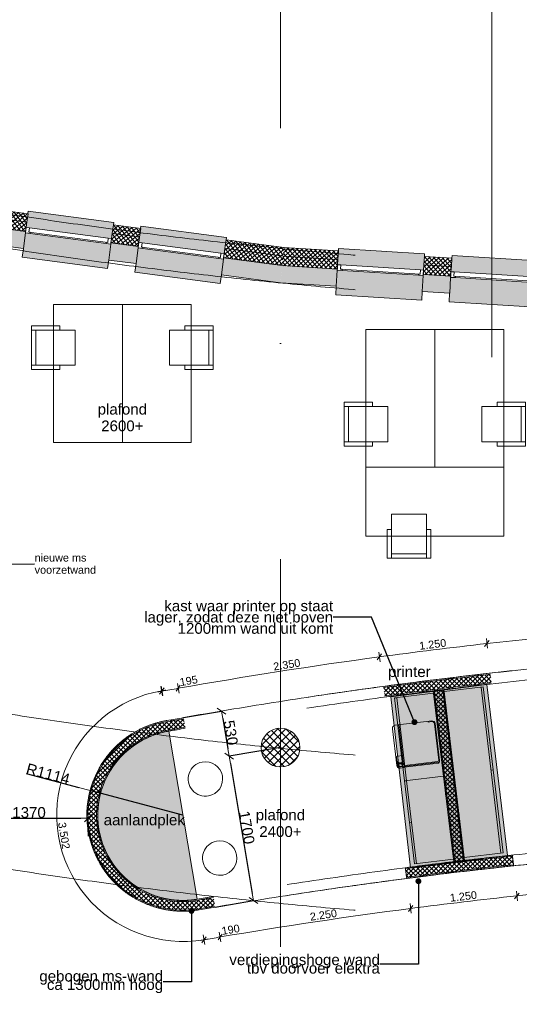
# Model space of a CAD drawing. Extents: x -329827 to 339781, y -55429 to 69134.
# Tile 14 of 139: x -247011 to -241210, y 16430 to 27855. Entities that reach past the tile are written whole.
import ezdxf

# ---------------------------------------------------------------- set-up
doc = ezdxf.new("R2010")
doc.units = 0
doc.header["$LTSCALE"] = 50
for name, pattern in [('_ .', [190, 90, -50, 0, -50]), ('B0302', [625.500011, 313.000011, -156.25, 0, -156.25]), ('B0701', [117.059997, 77.999997, -39.06]), ('B0702', [117.37, 78.119999, -39.250001])]:
    doc.linetypes.add(name, pattern=pattern)
doc.layers.get('0').update_dxf_attribs({"linetype": 'CONTINUOUS'})
doc.layers.get('Defpoints').update_dxf_attribs({"linetype": 'CONTINUOUS'})
for name, color, linetype in [('00 Bestaand', 7, 'CONTINUOUS'), ('00 Bestaand Afdek-arcering', 7, 'CONTINUOUS'), ('00 Bestaand Doorsnede-arcering', 7, 'CONTINUOUS'), ('00 Bestaand Laagscheidingslijnen', 7, 'CONTINUOUS'), ('00 Bestaand Ramen', 7, 'CONTINUOUS'), ('00 tekst plafond', 7, 'CONTINUOUS'), ('22 Binnenwanden', 7, 'CONTINUOUS'), ('22 Binnenwanden Afdek-arcering', 7, 'CONTINUOUS'), ('22 Binnenwanden Doorsnede-arcering', 7, 'CONTINUOUS'), ('22 Binnenwanden Laagscheidingslijnen', 7, 'CONTINUOUS'), ('82 Interieur', 7, 'CONTINUOUS'), ('82 Interieur Afdek-arcering', 7, 'CONTINUOUS'), ('A Lijn doorsnede', 7, 'CONTINUOUS'), ('A Stramien', 7, 'CONTINUOUS'), ('Tekst_dim 1_ 50', 7, 'CONTINUOUS'), ('WM5448--', 1, 'CONTINUOUS')]:
    doc.layers.add(name, color=color, linetype=linetype)
doc.styles.add('GENERATED_STYLE_1', font='ARIAL.TTF')
doc.styles.get("Standard").update_dxf_attribs({"font": 'ARIAL.TTF'})
doc.dimstyles.new('GENERATED_STYLE__5', dxfattribs={"dimtxt": 125, "dimasz": 85.5, "dimexe": 0.18, "dimexo": 0, "dimgap": 0.09, "dimtad": 1, "dimtih": 1, "dimtoh": 1, "dimdec": 0, "dimzin": 0, "dimdsep": 46, "dimtxsty": 'GENERATED_STYLE_1', "dimblk": 'ARROWHEAD_6', "dimblk1": 'ARROWHEAD_6', "dimblk2": 'ARROWHEAD_6', "dimcen": 0.09, "dimclrd": 1, "dimclre": 1, "dimclrt": 2, "dimadec": 1, "dimazin": 0, "dimtfac": 1, "dimtdec": 4, "dimtmove": 0, "dimatfit": 3, "dimfxl": 0, "dimtolj": 1, "dimtzin": 0, "dimarcsym": 0})
doc.dimstyles.new('GENERATED_STYLE__6', dxfattribs={"dimtxt": 125, "dimasz": 85.5, "dimexe": 0.18, "dimexo": 0, "dimgap": 0.09, "dimtad": 1, "dimdec": 0, "dimzin": 0, "dimdsep": 46, "dimtxsty": 'GENERATED_STYLE_1', "dimblk": 'ARROWHEAD_6', "dimblk1": 'ARROWHEAD_6', "dimblk2": 'ARROWHEAD_6', "dimcen": 0.09, "dimclrd": 1, "dimclre": 1, "dimclrt": 2, "dimadec": 1, "dimazin": 0, "dimtfac": 1, "dimtdec": 4, "dimtmove": 0, "dimatfit": 3, "dimfxl": 0, "dimtolj": 1, "dimtzin": 0, "dimarcsym": 0})
doc.dimstyles.new('GENERATED_STYLE__7', dxfattribs={"dimtxt": 125, "dimasz": 137.681159, "dimexe": 0.18, "dimexo": 40, "dimgap": 0.09, "dimtad": 1, "dimdec": 0, "dimzin": 0, "dimdsep": 46, "dimtxsty": 'GENERATED_STYLE_1', "dimblk": 'ARROWHEAD_5', "dimblk1": 'ARROWHEAD_5', "dimblk2": 'ARROWHEAD_5', "dimcen": 0.09, "dimclrd": 1, "dimclre": 1, "dimclrt": 2, "dimadec": 1, "dimazin": 0, "dimtfac": 1, "dimtdec": 4, "dimtmove": 0, "dimatfit": 3, "dimfxl": 0, "dimtolj": 1, "dimtzin": 0, "dimarcsym": 0})
doc.dimstyles.new('GENERATED_STYLE__8', dxfattribs={"dimtxt": 0.18, "dimasz": 136.8, "dimexe": 0.18, "dimexo": 0.0625, "dimgap": 0.09, "dimtad": 0, "dimtih": 1, "dimtoh": 1, "dimdec": 4, "dimzin": 0, "dimdsep": 46, "dimtxsty": 'Standard', "dimcen": 0.09, "dimadec": 0, "dimazin": 0, "dimtfac": 1, "dimtdec": 4, "dimtmove": 0, "dimatfit": 3, "dimldrblk": 'ARROWHEAD_11', "dimfxl": 0, "dimtolj": 1, "dimtzin": 0, "dimarcsym": 0})
pattern_1 = [(37.45223, (0, 0), (-22.80374, 29.769773), []), (127.45223, (0, 0), (29.769773, 22.80374), [])]
pattern_2 = [(41.45082, (0, 0), (-24.824135, 28.10716), []), (131.45082, (0, 0), (28.10716, 24.824135), [])]
pattern_3 = [(0, (0, 0), (0, 37.5), [0, -37.5])]
pattern_4 = [(45, (0, 0), (-26.516504, 26.516504), []), (135, (0, 0), (26.516504, 26.516504), [])]

# ---------------------------------------------------------------- blocks, each defined once
blk = doc.blocks.new('Slab_5_2', base_point=(16184, 19599))
at = {"layer": '82 Interieur Afdek-arcering', "linetype": 'Continuous', "lineweight": 0}
blk.add_hatch(color=255, dxfattribs=at).paths.add_polyline_path([(16184, 19599), (16514, 17648, -1.000113)], flags=0)
at = {"layer": '82 Interieur', "color": 1, "linetype": 'Continuous', "lineweight": 0, "flags": 128}
blk.add_lwpolyline([(16184, 19599), (16514, 17648, -1.000113)], format="xyb", close=True, dxfattribs=at)
blk = doc.blocks.new('R1a metaal 15_11')
at = {"layer": '00 Bestaand Ramen', "color": 1, "linetype": 'Continuous', "lineweight": 0}
for p, q in [((-500, 160), (-500, 190)), ((-500, 190), (500, 190)), ((500, 190), (500, 160)), ((-500, 0), (-462, 0)), ((-500, -65), (-500, 0)), ((-462, 0), (-462, -50)), ((-462, 0), (462, 0)), ((462, -50), (462, 0)), ((462, 0), (500, 0)), ((500, 0), (500, -65)), ((-445, -65), (-500, -65)), ((-462, -50), (-445, -50)), ((-462, -50), (462, -50)), ((-462, -50), (462, -50)), ((-445, -50), (-445, -65)), ((445, -65), (-445, -65)), ((445, -65), (445, -50)), ((445, -50), (462, -50)), ((500, -65), (445, -65)), ((-500, -250), (-500, -350)), ((500, -350), (500, -250)), ((-500, -350), (500, -350))]:
    blk.add_line(p, q, dxfattribs=at)
at = {"layer": '00 Bestaand Ramen', "color": 2, "linetype": 'Continuous', "lineweight": 0}
for p, q in [((-500, 0), (-500, -50)), ((500, 0), (500, -50)), ((-500, -50), (-500, -65)), ((500, -50), (500, -65))]:
    blk.add_line(p, q, dxfattribs=at)
blk = doc.blocks.new('Wall_16_2', base_point=(17481, 24802))
at = {"layer": '00 Bestaand Afdek-arcering', "linetype": 'Continuous', "lineweight": 0}
for points in [[(15520, 25314), (15541, 25473), (15545, 25502), (14554, 25634), (14550, 25604), (14529, 25445)], [(14520, 25381), (14496, 25198), (14483, 25098), (15474, 24967), (15487, 25066), (15511, 25250)], [(16828, 25141), (16849, 25299), (16853, 25329), (15862, 25460), (15858, 25431), (15837, 25272)], [(15828, 25208), (15804, 25024), (15791, 24925), (16782, 24794), (16795, 24893), (16819, 25076)]]:
    blk.add_hatch(color=255, dxfattribs=at).paths.add_polyline_path(points, flags=0)
at = {"layer": '00 Bestaand Doorsnede-arcering', "linetype": 'Continuous', "lineweight": 0}
h = blk.add_hatch(dxfattribs=at)
h.set_pattern_fill('13_45GR_ISOLATIE_0002', color=255, style=0, pattern_type=2)
h.set_pattern_definition(pattern_1)
h.paths.add_polyline_path([(13928, 25585), (14536, 25505), (14550, 25604), (13945, 25684)], flags=0)
h = blk.add_hatch(dxfattribs=at)
h.set_pattern_fill('13_45GR_ISOLATIE_0002', color=255, style=0, pattern_type=2)
h.set_pattern_definition(pattern_1)
h.paths.add_polyline_path([(13911, 25477), (14522, 25396), (14529, 25445), (14536, 25505), (13928, 25585)], flags=0)
for points in [[(13878, 25279), (14496, 25198), (14520, 25381), (14522, 25396), (13911, 25477)], [(15511, 25250), (15487, 25066), (15804, 25024), (15828, 25208), (15830, 25223), (15513, 25265)], [(16795, 24893), (17481, 24802), (17500, 25001), (16821, 25091), (16819, 25076)]]:
    blk.add_hatch(color=255, dxfattribs=at).paths.add_polyline_path(points, flags=0)
h = blk.add_hatch(dxfattribs=at)
h.set_pattern_fill('13_45GR_ISOLATIE_0002', color=255, style=0, pattern_type=2)
h.set_pattern_definition(pattern_1)
h.paths.add_polyline_path([(15520, 25314), (15513, 25265), (15830, 25223), (15837, 25272), (15845, 25332), (15528, 25374)], flags=0)
h = blk.add_hatch(dxfattribs=at)
h.set_pattern_fill('13_45GR_ISOLATIE_0002', color=255, style=0, pattern_type=2)
h.set_pattern_definition(pattern_1)
h.paths.add_polyline_path([(15528, 25374), (15845, 25332), (15858, 25431), (15541, 25473)], flags=0)
h = blk.add_hatch(dxfattribs=at)
h.set_pattern_fill('13_45GR_ISOLATIE_0002', color=255, style=0, pattern_type=2)
h.set_pattern_definition(pattern_1)
h.paths.add_polyline_path([(16836, 25200), (17511, 25111), (17521, 25210), (16849, 25299)], flags=0)
h = blk.add_hatch(dxfattribs=at)
h.set_pattern_fill('13_45GR_ISOLATIE_0002', color=255, style=0, pattern_type=2)
h.set_pattern_definition(pattern_1)
h.paths.add_polyline_path([(16828, 25141), (16821, 25091), (17500, 25001), (17511, 25111), (16836, 25200)], flags=0)
at = {"layer": '00 Bestaand', "color": 2, "linetype": 'Continuous', "lineweight": 0}
for p, q in [((14550, 25604), (13945, 25684)), ((14550, 25604), (14536, 25505)), ((14536, 25505), (14529, 25445)), ((14520, 25381), (14496, 25198)), ((14522, 25396), (14520, 25381)), ((14529, 25445), (14522, 25396)), ((15528, 25374), (15520, 25314)), ((15541, 25473), (15528, 25374)), ((15858, 25431), (15541, 25473)), ((15858, 25431), (15845, 25332)), ((13878, 25279), (14496, 25198)), ((15511, 25250), (15487, 25066)), ((15513, 25265), (15511, 25250)), ((15520, 25314), (15513, 25265)), ((15837, 25272), (15830, 25223)), ((15845, 25332), (15837, 25272)), ((16849, 25299), (16836, 25200)), ((17521, 25210), (16849, 25299)), ((15828, 25208), (15804, 25024)), ((15830, 25223), (15828, 25208)), ((16828, 25141), (16821, 25091)), ((16836, 25200), (16828, 25141)), ((15487, 25066), (15804, 25024)), ((16819, 25076), (16795, 24893)), ((16821, 25091), (16819, 25076)), ((16795, 24893), (17481, 24802))]:
    blk.add_line(p, q, dxfattribs=at)
at = {"layer": '00 Bestaand Laagscheidingslijnen', "color": 2, "linetype": 'Continuous', "lineweight": 0}
for p, q in [((13928, 25585), (14536, 25505)), ((13911, 25477), (14522, 25396)), ((15528, 25374), (15845, 25332)), ((15513, 25265), (15830, 25223)), ((16836, 25200), (17511, 25111)), ((16821, 25091), (17500, 25001))]:
    blk.add_line(p, q, dxfattribs=at)
at = {"layer": '00 Bestaand Ramen', "color": 1, "linetype": 'Continuous', "lineweight": 0, "xscale": -1, "zscale": 1000, "rotation": 352.4522303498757}
for p in [(15024, 25380), (16332, 25206)]:
    blk.add_blockref('R1a metaal 15_11', p, dxfattribs=at)
blk = doc.blocks.new('R1a metaal 15_12')
at = {"layer": '00 Bestaand Ramen', "color": 1, "linetype": 'Continuous', "lineweight": 0}
for p, q in [((-500, 160), (-500, 190)), ((-500, 190), (500, 190)), ((500, 190), (500, 160)), ((-500, 0), (-462, 0)), ((-500, -65), (-500, 0)), ((-462, 0), (-462, -50)), ((-462, 0), (462, 0)), ((462, -50), (462, 0)), ((462, 0), (500, 0)), ((500, 0), (500, -65)), ((-445, -65), (-500, -65)), ((-462, -50), (-445, -50)), ((-462, -50), (462, -50)), ((-462, -50), (462, -50)), ((-445, -50), (-445, -65)), ((445, -65), (-445, -65)), ((445, -65), (445, -50)), ((445, -50), (462, -50)), ((500, -65), (445, -65)), ((-500, -250), (-500, -350)), ((500, -350), (500, -250)), ((-500, -350), (500, -350))]:
    blk.add_line(p, q, dxfattribs=at)
at = {"layer": '00 Bestaand Ramen', "color": 2, "linetype": 'Continuous', "lineweight": 0}
for p, q in [((-500, 0), (-500, -50)), ((500, 0), (500, -50)), ((-500, -50), (-500, -65)), ((500, -50), (500, -65))]:
    blk.add_line(p, q, dxfattribs=at)
blk = doc.blocks.new('Wall_17_2', base_point=(21109, 24577))
at = {"layer": '00 Bestaand Afdek-arcering', "linetype": 'Continuous', "lineweight": 0}
for points in [[(19142, 24950), (19151, 25109), (19153, 25139), (18155, 25201), (18153, 25171), (18143, 25011)], [(20459, 24868), (20468, 25028), (20470, 25058), (19472, 25119), (19470, 25089), (19460, 24930)], [(18139, 24947), (18128, 24762), (18122, 24662), (19120, 24600), (19126, 24700), (19138, 24885)], [(19456, 24865), (19445, 24680), (19439, 24580), (20437, 24519), (20443, 24618), (20454, 24803)]]:
    blk.add_hatch(color=255, dxfattribs=at).paths.add_polyline_path(points, flags=0)
at = {"layer": '00 Bestaand Doorsnede-arcering', "linetype": 'Continuous', "lineweight": 0}
h = blk.add_hatch(dxfattribs=at)
h.set_pattern_fill('13_45GR_ISOLATIE_0002', color=255, style=0, pattern_type=2)
h.set_pattern_definition(pattern_2)
h.paths.add_polyline_path([(17511, 25111), (18147, 25071), (18153, 25171), (17521, 25210)], flags=0)
h = blk.add_hatch(dxfattribs=at)
h.set_pattern_fill('13_45GR_ISOLATIE_0002', color=255, style=0, pattern_type=2)
h.set_pattern_definition(pattern_2)
h.paths.add_polyline_path([(17500, 25001), (18140, 24962), (18143, 25011), (18147, 25071), (17511, 25111)], flags=0)
h = blk.add_hatch(dxfattribs=at)
h.set_pattern_fill('13_45GR_ISOLATIE_0002', color=255, style=0, pattern_type=2)
h.set_pattern_definition(pattern_2)
h.paths.add_polyline_path([(19145, 25009), (19464, 24990), (19470, 25089), (19151, 25109)], flags=0)
h = blk.add_hatch(dxfattribs=at)
h.set_pattern_fill('13_45GR_ISOLATIE_0002', color=255, style=0, pattern_type=2)
h.set_pattern_definition(pattern_2)
h.paths.add_polyline_path([(20462, 24928), (21119, 24887), (21123, 24987), (20468, 25028)], flags=0)
for points in [[(17481, 24802), (18128, 24762), (18139, 24947), (18140, 24962), (17500, 25001)], [(19138, 24885), (19126, 24700), (19445, 24680), (19456, 24865), (19457, 24880), (19138, 24900)], [(20443, 24618), (21109, 24577), (21116, 24777), (20455, 24818), (20454, 24803)]]:
    blk.add_hatch(color=255, dxfattribs=at).paths.add_polyline_path(points, flags=0)
h = blk.add_hatch(dxfattribs=at)
h.set_pattern_fill('13_45GR_ISOLATIE_0002', color=255, style=0, pattern_type=2)
h.set_pattern_definition(pattern_2)
h.paths.add_polyline_path([(19142, 24950), (19138, 24900), (19457, 24880), (19460, 24930), (19464, 24990), (19145, 25009)], flags=0)
h = blk.add_hatch(dxfattribs=at)
h.set_pattern_fill('13_45GR_ISOLATIE_0002', color=255, style=0, pattern_type=2)
h.set_pattern_definition(pattern_2)
h.paths.add_polyline_path([(20459, 24868), (20455, 24818), (21116, 24777), (21119, 24887), (20462, 24928)], flags=0)
at = {"layer": '00 Bestaand', "color": 2, "linetype": 'Continuous', "lineweight": 0}
for p, q in [((18153, 25171), (17521, 25210)), ((18153, 25171), (18147, 25071)), ((18147, 25071), (18143, 25011)), ((19151, 25109), (19145, 25009)), ((19470, 25089), (19151, 25109)), ((19470, 25089), (19464, 24990)), ((20468, 25028), (20462, 24928)), ((21123, 24987), (20468, 25028)), ((18139, 24947), (18128, 24762)), ((18140, 24962), (18139, 24947)), ((18143, 25011), (18140, 24962)), ((19142, 24950), (19138, 24900)), ((19145, 25009), (19142, 24950)), ((19460, 24930), (19457, 24880)), ((19464, 24990), (19460, 24930)), ((20462, 24928), (20459, 24868)), ((17481, 24802), (18128, 24762)), ((19138, 24885), (19126, 24700)), ((19138, 24900), (19138, 24885)), ((19456, 24865), (19445, 24680)), ((19457, 24880), (19456, 24865)), ((20454, 24803), (20443, 24618)), ((20455, 24818), (20454, 24803)), ((20459, 24868), (20455, 24818)), ((19126, 24700), (19445, 24680)), ((20443, 24618), (21109, 24577))]:
    blk.add_line(p, q, dxfattribs=at)
at = {"layer": '00 Bestaand Laagscheidingslijnen', "color": 2, "linetype": 'Continuous', "lineweight": 0}
for p, q in [((17511, 25111), (18147, 25071)), ((17500, 25001), (18140, 24962)), ((19145, 25009), (19464, 24990)), ((20462, 24928), (21119, 24887)), ((19138, 24900), (19457, 24880)), ((20455, 24818), (21116, 24777))]:
    blk.add_line(p, q, dxfattribs=at)
at = {"layer": '00 Bestaand Ramen', "color": 1, "linetype": 'Continuous', "lineweight": 0, "xscale": -1, "zscale": 1000, "rotation": 356.4508189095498}
for p in [(18643, 24981), (19959, 24899)]:
    blk.add_blockref('R1a metaal 15_12', p, dxfattribs=at)
blk = doc.blocks.new('Wall_139_2', base_point=(19302, 20200))
at = {"layer": '22 Binnenwanden Doorsnede-arcering', "linetype": 'Continuous', "lineweight": 0}
h = blk.add_hatch(dxfattribs=at)
h.set_pattern_fill('10_GIPS_0002', color=9, style=0, pattern_type=2)
h.set_pattern_definition(pattern_3)
h.paths.add_polyline_path([(19255, 20068), (19492, 18084), (19505, 18086), (19267, 20070)], flags=0)
h = blk.add_hatch(dxfattribs=at)
h.set_pattern_fill('13_45GR_ISOLATIE_0002', color=9, style=0, pattern_type=2)
h.set_pattern_definition(pattern_4)
h.paths.add_polyline_path([(19604, 18097), (19366, 20082), (19267, 20070), (19505, 18086)], flags=0)
h = blk.add_hatch(dxfattribs=at)
h.set_pattern_fill('10_GIPS_0002', color=9, style=0, pattern_type=2)
h.set_pattern_definition(pattern_3)
h.paths.add_polyline_path([(19616, 18099), (19379, 20084), (19366, 20082), (19604, 18097)], flags=0)
at = {"layer": '22 Binnenwanden', "color": 1, "linetype": 'Continuous', "lineweight": 0}
for p, q in [((19255, 20068), (19492, 18084)), ((19366, 20082), (19267, 20070)), ((19616, 18099), (19379, 20084)), ((19505, 18086), (19604, 18097))]:
    blk.add_line(p, q, dxfattribs=at)
at = {"layer": '22 Binnenwanden Laagscheidingslijnen', "color": 9, "linetype": 'Continuous', "lineweight": 0}
for p, q in [((19267, 20070), (19505, 18086)), ((19604, 18097), (19366, 20082))]:
    blk.add_line(p, q, dxfattribs=at)
blk = doc.blocks.new('Wall_140_2', base_point=(33357, 20199))
at = {"layer": '22 Binnenwanden Doorsnede-arcering', "linetype": 'Continuous', "lineweight": 0}
h = blk.add_hatch(dxfattribs=at)
h.set_pattern_fill('10_GIPS_0002', color=9, style=0, pattern_type=2)
h.set_pattern_definition(pattern_3)
h.paths.add_polyline_path([(19916, 20273, 0.005468), (18676, 20119), (18678, 20107, -0.005468), (19917, 20260)], flags=0)
h = blk.add_hatch(dxfattribs=at)
h.set_pattern_fill('13_45GR_ISOLATIE_0002', color=9, style=0, pattern_type=2)
h.set_pattern_definition(pattern_4)
h.paths.add_polyline_path([(19917, 20260, 0.005468), (18678, 20107), (18691, 20008, -0.005468), (19929, 20161)], flags=0)
h = blk.add_hatch(dxfattribs=at)
h.set_pattern_fill('10_GIPS_0002', color=9, style=0, pattern_type=2)
h.set_pattern_definition(pattern_3)
h.paths.add_polyline_path([(18693, 19995, -0.005468), (19930, 20149), (19929, 20161, 0.005468), (18691, 20008)], flags=0)
h = blk.add_hatch(dxfattribs=at)
h.set_pattern_fill('10_GIPS_0002', color=9, style=0, pattern_type=2)
h.set_pattern_definition(pattern_3)
h.paths.add_polyline_path([(16354, 19757, 0.000853), (16163, 19722), (16165, 19710, -0.000853), (16357, 19744)], flags=0)
h = blk.add_hatch(dxfattribs=at)
h.set_pattern_fill('13_45GR_ISOLATIE_0002', color=9, style=0, pattern_type=2)
h.set_pattern_definition(pattern_4)
h.paths.add_polyline_path([(16357, 19744, 0.000853), (16165, 19710), (16182, 19611, -0.000856), (16374, 19646)], flags=0)
h = blk.add_hatch(dxfattribs=at)
h.set_pattern_fill('10_GIPS_0002', color=9, style=0, pattern_type=2)
h.set_pattern_definition(pattern_3)
h.paths.add_polyline_path([(16184, 19599, -0.000856), (16376, 19634), (16374, 19646, 0.000856), (16182, 19611)], flags=0)
at = {"layer": '22 Binnenwanden', "color": 1, "linetype": 'Continuous', "lineweight": 0}
for radius, start, end in [(57130, 96.4416, 97.6948), (57005, 96.4416, 96.9996), (57005, 97.1253, 97.6948), (57005, 97.0122, 97.1127), (57130, 100.0513, 100.2467), (57005, 100.0513, 100.2475)]:
    blk.add_arc((26325, -36497), radius, start, end, dxfattribs=at)
at = {"layer": '22 Binnenwanden Laagscheidingslijnen', "color": 9, "linetype": 'Continuous', "lineweight": 0}
for radius, start, end in [(57117, 96.4416, 97.6948), (57018, 96.4416, 97.6948), (57117, 100.0513, 100.2468), (57017, 100.0513, 100.2474)]:
    blk.add_arc((26325, -36497), radius, start, end, dxfattribs=at)
blk = doc.blocks.new('Wall_142_2', base_point=(33100, 17965))
at = {"layer": '22 Binnenwanden Doorsnede-arcering', "linetype": 'Continuous', "lineweight": 0}
h = blk.add_hatch(dxfattribs=at)
h.set_pattern_fill('10_GIPS_0002', color=9, style=0, pattern_type=2)
h.set_pattern_definition(pattern_3)
h.paths.add_polyline_path([(20175, 18162, 0.005447), (18931, 18014), (18932, 18002, -0.005447), (20176, 18149)], flags=0)
h = blk.add_hatch(dxfattribs=at)
h.set_pattern_fill('13_45GR_ISOLATIE_0002', color=9, style=0, pattern_type=2)
h.set_pattern_definition(pattern_4)
h.paths.add_polyline_path([(18945, 17903, -0.005447), (20187, 18050), (20176, 18149, 0.005447), (18932, 18002)], flags=0)
h = blk.add_hatch(dxfattribs=at)
h.set_pattern_fill('10_GIPS_0002', color=9, style=0, pattern_type=2)
h.set_pattern_definition(pattern_3)
h.paths.add_polyline_path([(18947, 17890, -0.005447), (20188, 18037), (20187, 18050, 0.005447), (18945, 17903)], flags=0)
h = blk.add_hatch(dxfattribs=at)
h.set_pattern_fill('10_GIPS_0002', color=9, style=0, pattern_type=2)
h.set_pattern_definition(pattern_3)
h.paths.add_polyline_path([(16701, 17680, 0.000825), (16514, 17648), (16516, 17636, -0.000825), (16703, 17668)], flags=0)
h = blk.add_hatch(dxfattribs=at)
h.set_pattern_fill('13_45GR_ISOLATIE_0002', color=9, style=0, pattern_type=2)
h.set_pattern_definition(pattern_4)
h.paths.add_polyline_path([(16533, 17537, -0.000826), (16719, 17570), (16703, 17668, 0.000825), (16516, 17636)], flags=0)
h = blk.add_hatch(dxfattribs=at)
h.set_pattern_fill('10_GIPS_0002', color=9, style=0, pattern_type=2)
h.set_pattern_definition(pattern_3)
h.paths.add_polyline_path([(16535, 17525, -0.000826), (16721, 17557), (16719, 17570, 0.000826), (16533, 17537)], flags=0)
at = {"layer": '22 Binnenwanden', "color": 1, "linetype": 'Continuous', "lineweight": 0}
for radius, start, end in [(57511, 96.82295, 97.38664), (57511, 96.71087, 96.8105), (57511, 96.13836, 96.69842), (57386, 96.13836, 97.38664), (57511, 99.63325, 99.82229), (57386, 99.63325, 99.82249)]:
    blk.add_arc((26325, -39020), radius, start, end, dxfattribs=at)
at = {"layer": '22 Binnenwanden Laagscheidingslijnen', "color": 9, "linetype": 'Continuous', "lineweight": 0}
for radius, start, end in [(57499, 96.13836, 97.38664), (57399, 96.13836, 97.38664), (57499, 99.63325, 99.82231), (57399, 99.63325, 99.82247)]:
    blk.add_arc((26325, -39020), radius, start, end, dxfattribs=at)
blk = doc.blocks.new('Wall_143_2', base_point=(16163, 19722))
at = {"layer": '22 Binnenwanden Doorsnede-arcering', "linetype": 'Continuous', "lineweight": 0}
h = blk.add_hatch(dxfattribs=at)
h.set_pattern_fill('10_GIPS_0002', color=9, style=0, pattern_type=2)
h.set_pattern_definition(pattern_3)
h.paths.add_polyline_path([(16163, 19722, 1.000628), (16535, 17525), (16533, 17537, -1.000652), (16165, 19710)], flags=0)
h = blk.add_hatch(dxfattribs=at)
h.set_pattern_fill('13_45GR_ISOLATIE_0002', color=9, style=0, pattern_type=2)
h.set_pattern_definition(pattern_4)
h.paths.add_polyline_path([(16165, 19710, 1.000652), (16533, 17537), (16516, 17636, -1.000864), (16182, 19611)], flags=0)
h = blk.add_hatch(dxfattribs=at)
h.set_pattern_fill('10_GIPS_0002', color=9, style=0, pattern_type=2)
h.set_pattern_definition(pattern_3)
h.paths.add_polyline_path([(16514, 17648, -1.000894), (16184, 19599), (16182, 19611, 1.000864), (16516, 17636)], flags=0)
at = {"layer": '22 Binnenwanden', "color": 1, "linetype": 'Continuous', "lineweight": 0}
for radius, start, end in [(1114, 99.5749, 279.6469), (989, 99.5337, 279.6361)]:
    blk.add_arc((16348, 18624), radius, start, end, dxfattribs=at)
at = {"layer": '22 Binnenwanden Laagscheidingslijnen', "color": 9, "linetype": 'Continuous', "lineweight": 0}
for radius, start, end in [(1102, 99.5712, 279.6459), (1002, 99.5383, 279.6373)]:
    blk.add_arc((16348, 18624), radius, start, end, dxfattribs=at)
blk = doc.blocks.new('Wall_144_2', base_point=(20188, 18037))
at = {"layer": '22 Binnenwanden', "color": 9, "linetype": 'B0701', "lineweight": 0}
for p, q in [((20176, 18149), (20175, 18162)), ((20187, 18050), (20176, 18149)), ((18932, 18002), (18931, 18015)), ((18945, 17903), (18932, 18002)), ((20188, 18037), (20187, 18050)), ((18947, 17891), (18945, 17903))]:
    blk.add_line(p, q, dxfattribs=at)
for radius, start, end in [(57398, 96.10316, 97.35392), (57273, 96.1032, 97.3539)]:
    blk.add_arc((26277, -38911), radius, start, end, dxfattribs=at)
blk = doc.blocks.new('Wall_146_2', base_point=(33357, 20199))
at = {"layer": '22 Binnenwanden', "color": 9, "linetype": 'B0701', "lineweight": 0}
for radius, start, end in [(57130, 82.9298, 100.2467), (57005, 82.9292, 100.2475)]:
    blk.add_arc((26325, -36497), radius, start, end, dxfattribs=at)
blk = doc.blocks.new('Wall_148_2', base_point=(33100, 17965))
at = {"layer": '22 Binnenwanden', "color": 9, "linetype": 'B0701', "lineweight": 0}
for radius, start, end in [(57511, 83.21954, 99.82229), (57386, 83.21933, 99.82249)]:
    blk.add_arc((26325, -39020), radius, start, end, dxfattribs=at)
blk = doc.blocks.new('Wall_149_2', base_point=(16163, 19722))
at = {"layer": '22 Binnenwanden', "color": 9, "linetype": 'B0701', "lineweight": 0}
for radius, start, end in [(1114, 99.5749, 279.6469), (989, 99.5337, 279.6361)]:
    blk.add_arc((16348, 18624), radius, start, end, dxfattribs=at)
blk = doc.blocks.new('Kast 15_2')
at = {"layer": '82 Interieur', "color": 1, "linetype": 'Continuous', "lineweight": 0}
for p, q in [((970, 456), (0, 456)), ((0, 456), (0, 0)), ((970, 0), (970, 456)), ((0, 0), (0, 25)), ((0, 25), (970, 25)), ((0, 0), (970, 0)), ((485, 0), (485, 25))]:
    blk.add_line(p, q, dxfattribs=at)
blk = doc.blocks.new('Kast 15_3')
at = {"layer": '82 Interieur', "color": 1, "linetype": 'Continuous', "lineweight": 0}
for p, q in [((970, 456), (0, 456)), ((0, 456), (0, 0)), ((970, 0), (970, 456)), ((0, 0), (0, 25)), ((0, 25), (970, 25)), ((0, 0), (970, 0)), ((485, 0), (485, 25))]:
    blk.add_line(p, q, dxfattribs=at)
blk = doc.blocks.new('Bureaustoel 2 15+')
at = {"layer": '82 Interieur', "color": 1, "linetype": 'Continuous', "lineweight": 0}
for p, q in [((204, 254), (-204, 254)), ((-204, 254), (-204, 76)), ((204, 254), (-204, 254)), ((-204, 254), (-204, 76)), ((204, 76), (204, 254)), ((204, 76), (204, 254)), ((-204, 76), (-254, 76)), ((-254, 76), (-254, -254)), ((-254, 76), (-254, -254)), ((-254, 76), (-204, 76)), ((-204, 76), (-204, -204)), ((254, 76), (204, 76)), ((204, 76), (204, -204)), ((204, 76), (254, 76)), ((254, -254), (254, 76)), ((254, 76), (254, -254)), ((-204, -204), (204, -204)), ((-204, -254), (-204, -204)), ((204, -254), (204, -204)), ((-254, -254), (254, -254)), ((-254, -254), (-204, -254)), ((-204, -254), (204, -254)), ((204, -254), (254, -254))]:
    blk.add_line(p, q, dxfattribs=at)
blk = doc.blocks.new('Kantoor bureau rechth 15')
at = {"layer": '82 Interieur', "color": 1, "linetype": 'Continuous', "lineweight": 0}
for p, q in [((1600, 800), (0, 800)), ((0, 800), (0, 0)), ((1600, 800), (0, 800)), ((0, 800), (0, 0)), ((1600, 0), (1600, 800)), ((1600, 0), (1600, 800)), ((0, 0), (1600, 0)), ((0, 0), (1600, 0))]:
    blk.add_line(p, q, dxfattribs=at)
blk = doc.blocks.new('Bureaustoel 2 15+_2')
at = {"layer": '82 Interieur', "color": 1, "linetype": 'Continuous', "lineweight": 0}
for p, q in [((204, 254), (-204, 254)), ((-204, 254), (-204, 76)), ((204, 254), (-204, 254)), ((-204, 254), (-204, 76)), ((204, 76), (204, 254)), ((204, 76), (204, 254)), ((-204, 76), (-254, 76)), ((-254, 76), (-254, -254)), ((-254, 76), (-254, -254)), ((-254, 76), (-204, 76)), ((-204, 76), (-204, -204)), ((254, 76), (204, 76)), ((204, 76), (204, -204)), ((204, 76), (254, 76)), ((254, -254), (254, 76)), ((254, 76), (254, -254)), ((-204, -204), (204, -204)), ((-204, -254), (-204, -204)), ((204, -254), (204, -204)), ((-254, -254), (254, -254)), ((-254, -254), (-204, -254)), ((-204, -254), (204, -254)), ((204, -254), (254, -254))]:
    blk.add_line(p, q, dxfattribs=at)
blk = doc.blocks.new('Kantoor bureau rechth 15_2')
at = {"layer": '82 Interieur', "color": 1, "linetype": 'Continuous', "lineweight": 0}
for p, q in [((1600, 800), (0, 800)), ((0, 800), (0, 0)), ((1600, 800), (0, 800)), ((0, 800), (0, 0)), ((1600, 0), (1600, 800)), ((1600, 0), (1600, 800)), ((0, 0), (1600, 0)), ((0, 0), (1600, 0))]:
    blk.add_line(p, q, dxfattribs=at)
blk = doc.blocks.new('Kruk 04 15_2')
at = {"layer": '82 Interieur', "color": 1, "linetype": 'Continuous', "lineweight": 0}
for start, end in [(0, 180), (180, 0)]:
    blk.add_arc((0, 0), 200, start, end, dxfattribs=at)
blk = doc.blocks.new('Kast 15_5')
at = {"layer": '82 Interieur', "color": 1, "linetype": 'Continuous', "lineweight": 0}
for p, q in [((1940, 456), (0, 456)), ((0, 456), (0, 0)), ((1940, 0), (1940, 456)), ((0, 0), (0, 25)), ((0, 25), (1940, 25)), ((0, 0), (1940, 0)), ((970, 0), (970, 25))]:
    blk.add_line(p, q, dxfattribs=at)
blk = doc.blocks.new('Dimension_1_2', base_point=(33400, 20543))
at = {"color": 1, "linetype": 'Continuous', "lineweight": 0}
for p, q in [((19851, 20584), (19904, 20650)), ((19883, 20561), (19871, 20673)), ((18604, 20428), (18655, 20496)), ((18637, 20406), (18622, 20518)), ((16111, 20008), (16091, 20118)), ((16270, 20063), (16318, 20132)), ((16304, 20042), (16284, 20153)), ((16125, 20098), (16077, 20028))]:
    blk.add_line(p, q, dxfattribs=at)
for start, end in [(94.04449, 96.4416), (96.4416, 97.69481), (97.69481, 100.05134), (100.24672, 100.29158), (100.05134, 100.24672)]:
    blk.add_arc((26325, -36497), 57476, start, end, dxfattribs=at)
at = {"color": 2, "lineweight": 0, "char_height": 90, "attachment_point": 7, "style": 'GENERATED_STYLE_1'}
for s, insert, rotation in [('{1.250}', (19098, 20542), 7.0682), ('{2.350}', (17406, 20302), 8.771), ('{195}', (16320, 20121), 9.9193)]:
    blk.add_mtext(s, dxfattribs=dict(at, insert=insert, rotation=rotation))
blk = doc.blocks.new('Dimension_2_2', base_point=(33059, 17616))
at = {"color": 1, "linetype": 'Continuous', "lineweight": 0}
for p, q in [((20199, 17655), (20252, 17721)), ((20232, 17632), (20220, 17744)), ((18999, 17486), (18985, 17598)), ((18966, 17508), (19018, 17575)), ((16790, 17155), (16771, 17266)), ((16619, 17214), (16570, 17144)), ((16604, 17124), (16585, 17234)), ((16756, 17176), (16805, 17245))]:
    blk.add_line(p, q, dxfattribs=at)
for start, end in [(93.8915, 96.1384), (96.1384, 97.3866), (97.3866, 99.6332), (99.8225, 99.8677), (99.6332, 99.8225)]:
    blk.add_arc((26325, -39020), 57035, start, end, dxfattribs=at)
at = {"color": 2, "lineweight": 0, "char_height": 90, "attachment_point": 7, "style": 'GENERATED_STYLE_1'}
for s, insert, rotation in [('{1.250}', (19454, 17618), 6.7625), ('{2.250}', (17831, 17398), 8.407), ('{190}', (16807, 17234), 9.5002)]:
    blk.add_mtext(s, dxfattribs=dict(at, insert=insert, rotation=rotation))
blk = doc.blocks.new('Dimension_3_2', base_point=(16104, 20068))
at = {"color": 1, "linetype": 'Continuous', "lineweight": 0}
for p, q in [((16114, 20012), (16095, 20123)), ((16080, 20033), (16129, 20102)), ((16569, 17145), (16618, 17214)), ((16584, 17235), (16603, 17124))]:
    blk.add_line(p, q, dxfattribs=at)
for start, end in [(99.5749, 279.6469), (97.8144, 99.5749), (279.6469, 281.4074)]:
    blk.add_arc((16348, 18624), 1465, start, end, dxfattribs=at)
at = {"color": 2, "lineweight": 0, "insert": (14896, 18534), "char_height": 90, "attachment_point": 7, "rotation": 279.6109, "style": 'GENERATED_STYLE_1'}
blk.add_mtext('{3.502}', dxfattribs=at)
blk = doc.blocks.new('ARROWHEAD_6')
at = {"color": 0, "linetype": 'Continuous', "lineweight": 0}
for p, q in [((0, 0), (-1, 0)), ((-0.5, -0.5), (0.5, 0.5))]:
    blk.add_line(p, q, dxfattribs=at)
blk = doc.blocks.new('*D1723')
at = {"color": 1, "linetype": 'Continuous', "lineweight": -2, "transparency": 16777216}
for p, q in [((-338473, 69903), (-338473, 68611)), ((-338387, 68611), (-337188, 68611)), ((-337103, 68451), (-337103, 68611))]:
    blk.add_line(p, q, dxfattribs=at)
at = {"layer": 'Defpoints', "color": 0, "linetype": 'Continuous', "transparency": 16777216}
for p in [(-338473, 69903), (-337103, 68611), (-337103, 68451)]:
    blk.add_point(p, dxfattribs=at)
at = {"color": 1, "linetype": 'Continuous', "lineweight": -2, "transparency": 16777216, "xscale": 85.5, "yscale": 85.5, "zscale": 85.5, "rotation": 180}
blk.add_blockref('ARROWHEAD_6', (-338473, 68611), dxfattribs=at)
at = {"color": 1, "linetype": 'Continuous', "lineweight": -2, "transparency": 16777216, "xscale": 85.5, "yscale": 85.5, "zscale": 85.5}
blk.add_blockref('ARROWHEAD_6', (-337103, 68611), dxfattribs=at)
at = {"color": 2, "linetype": 'Continuous', "lineweight": 0, "transparency": 16777216, "insert": (-337788, 68675), "char_height": 125, "attachment_point": 5, "style": 'GENERATED_STYLE_1'}
blk.add_mtext('\\A1;1370', dxfattribs=at)
blk = doc.blocks.new('*D1725')
at = {"color": 1, "linetype": 'Continuous', "lineweight": -2, "transparency": 16777216}
for p, q in [((-335996, 69777), (-335553, 69852)), ((-335539, 69767), (-335480, 69413)), ((-334869, 69430), (-335465, 69329))]:
    blk.add_line(p, q, dxfattribs=at)
at = {"layer": 'Defpoints', "color": 0, "linetype": 'Continuous', "transparency": 16777216}
for p in [(-335996, 69777), (-334869, 69430), (-335465, 69329)]:
    blk.add_point(p, dxfattribs=at)
at = {"color": 1, "linetype": 'Continuous', "lineweight": -2, "transparency": 16777216, "xscale": 85.5, "yscale": 85.5, "zscale": 85.5}
for p, rotation in [((-335554, 69852), 99.58489977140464), ((-335465, 69329), 279.5848997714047)]:
    blk.add_blockref('ARROWHEAD_6', p, dxfattribs=dict(at, rotation=rotation))
at = {"color": 2, "linetype": 'Continuous', "lineweight": 0, "transparency": 16777216, "insert": (-335446, 69601), "char_height": 125, "attachment_point": 5, "rotation": 279.5849, "style": 'GENERATED_STYLE_1'}
blk.add_mtext('\\A1;530', dxfattribs=at)
blk = doc.blocks.new('*D1726')
at = {"color": 1, "linetype": 'Continuous', "lineweight": -2, "transparency": 16777216}
for p, q in [((-334869, 69430), (-335465, 69329)), ((-335451, 69245), (-335196, 67737)), ((-335628, 67577), (-335182, 67653))]:
    blk.add_line(p, q, dxfattribs=at)
at = {"layer": 'Defpoints', "color": 0, "linetype": 'Continuous', "transparency": 16777216}
for p in [(-334869, 69430), (-335182, 67653), (-335628, 67577)]:
    blk.add_point(p, dxfattribs=at)
at = {"color": 1, "linetype": 'Continuous', "lineweight": -2, "transparency": 16777216, "xscale": 85.5, "yscale": 85.5, "zscale": 85.5}
for p, rotation in [((-335465, 69329), 99.58489977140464), ((-335182, 67653), 279.5848997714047)]:
    blk.add_blockref('ARROWHEAD_6', p, dxfattribs=dict(at, rotation=rotation))
at = {"color": 2, "linetype": 'Continuous', "lineweight": 0, "transparency": 16777216, "insert": (-335261, 68502), "char_height": 125, "attachment_point": 5, "rotation": 279.5849, "style": 'GENERATED_STYLE_1'}
blk.add_mtext('\\A1;1700', dxfattribs=at)
blk = doc.blocks.new('ARROWHEAD_5')
at = {"color": 0, "linetype": 'Continuous', "lineweight": 0}
blk.add_line((0, 0), (-1, 0), dxfattribs=at)
blk.add_solid([(-1, 0.2679), (0, 0), (-1, -0.2679), (-1, 0.2679)], dxfattribs=at)
blk = doc.blocks.new('*D1729')
at = {"layer": 'Defpoints', "color": 0, "linetype": 'Continuous', "transparency": 16777216}
for p in [(-337079, 68930), (-336002, 68644)]:
    blk.add_point(p, dxfattribs=at)
at = {"layer": 'Tekst_dim 1_ 50', "color": 1, "linetype": 'Continuous', "lineweight": -2, "transparency": 16777216}
for p, q in [((-337821, 69127), (-337212, 68965)), ((-336002, 68644), (-337079, 68930))]:
    blk.add_line(p, q, dxfattribs=at)
at = {"layer": 'Tekst_dim 1_ 50', "color": 1, "linetype": 'Continuous', "lineweight": -2, "transparency": 16777216, "xscale": 137.6811594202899, "yscale": 137.6811594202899, "zscale": 137.6811594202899, "rotation": 345.1380339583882}
blk.add_blockref('ARROWHEAD_5', (-337079, 68930), dxfattribs=at)
at = {"layer": 'Tekst_dim 1_ 50', "color": 2, "linetype": 'Continuous', "lineweight": 0, "transparency": 16777216, "insert": (-337567, 69124), "char_height": 125, "attachment_point": 5, "rotation": 345.138, "style": 'GENERATED_STYLE_1'}
blk.add_mtext('\\A1;R1114', dxfattribs=at)
blk = doc.blocks.new('Cutting Plane_1_2', base_point=(19936, 39665))
at = {"layer": 'A Lijn doorsnede', "color": 9, "linetype": 'B0302', "lineweight": 0}
blk.add_line((19936, 39590), (19936, 9119), dxfattribs=at)
blk = doc.blocks.new('ARROWHEAD_11')
at = {"color": 0, "linetype": 'Continuous', "lineweight": 0}
blk.add_line((0, 0), (-1, 0), dxfattribs=at)
at = {"color": 0, "linetype": 'Continuous', "lineweight": 0, "const_width": 0.25, "flags": 128}
blk.add_lwpolyline([(-0.125, 0, 1), (0.125, 0, 1)], format="xyb", close=True, dxfattribs=at)
blk = doc.blocks.new('Slab_11_2', base_point=(20115, 18155))
at = {"layer": '22 Binnenwanden Afdek-arcering', "linetype": 'Continuous', "lineweight": 0}
blk.add_hatch(color=167, dxfattribs=at).paths.add_polyline_path([(20115, 18155), (18990, 18015), (18762, 19997), (19877, 20142)], flags=0)
at = {"layer": '22 Binnenwanden', "color": 1, "linetype": 'Continuous', "lineweight": 0, "flags": 128}
blk.add_lwpolyline([(20115, 18155), (18990, 18015), (18762, 19997), (19877, 20142)], close=True, dxfattribs=at)
blk = doc.blocks.new('Column_1_2', base_point=(17481, 19409))
at = {"layer": '00 Bestaand Doorsnede-arcering', "linetype": 'Continuous', "lineweight": 0}
h = blk.add_hatch(dxfattribs=at)
h.set_pattern_fill('11_BETON__BLOK__0002', color=9, style=0, pattern_type=2)
h.set_pattern_definition([(45, (0, 0), (-45.96194, 45.96194), []), (135, (0, 0), (45.96194, 45.96194), [])])
h.paths.add_polyline_path([(17481, 19184, 0.414214), (17706, 19409, 0.414214), (17481, 19634, 0.414214), (17256, 19409, 0.414214)], flags=0)
at = {"layer": '00 Bestaand', "color": 3, "linetype": 'Continuous', "lineweight": 0}
blk.add_circle((17481, 19409), 225, dxfattribs=at)
blk = doc.blocks.new('Printer 15_2')
at = {"layer": '82 Interieur', "color": 1, "linetype": 'Continuous', "lineweight": 0}
for p, q in [((0, 465), (0, 35)), ((465, 500), (35, 500)), ((80, 500), (80, 38)), ((420, 492), (420, 500)), ((465, 492), (420, 492)), ((492, 38), (492, 465)), ((500, 35), (500, 465)), ((8, 12.7), (8, 130)), ((20, 142), (80, 142)), ((8, 64), (62, 64)), ((8, 51), (62, 51)), ((23, 48), (8, 48)), ((8, 48), (8, 21)), ((8, 39), (23, 39)), ((8, 30), (23, 30)), ((8, 21), (23, 21)), ((8, 15), (80, 15)), ((22, 61.5), (9.5, 61.5)), ((9.5, 61.5), (9.5, 53.5)), ((9.5, 53.5), (22, 53.5)), ((22, 53.5), (22, 61.5)), ((23, 21), (23, 48)), ((60, 48), (25, 48)), ((25, 48), (25, 21)), ((25, 21), (60, 21)), ((42, 61.5), (30, 61.5)), ((30, 61.5), (30, 53.5)), ((30, 53.5), (42, 53.5)), ((35, 0), (80, 0)), ((42, 53.5), (42, 61.5)), ((57, 61.5), (45, 61.5)), ((45, 61.5), (45, 53.5)), ((45, 53.5), (57, 53.5)), ((57, 53.5), (57, 61.5)), ((60, 21), (60, 48)), ((62, 15), (62, 64)), ((80, 0), (80, 15)), ((80, 15), (492, 15)), ((80, 15), (80, 11)), ((492, 15), (80, 15)), ((86, 5), (486, 5)), ((95, 23), (477, 23)), ((492, 15), (492, 12.7)), ((492, 11), (492, 15))]:
    blk.add_line(p, q, dxfattribs=at)
blk.add_circle((15.8, 75), 5, dxfattribs=at)
for centre, radius, start, end in [((35, 465), 35, 90, 180), ((465, 465), 35, 0, 90), ((465, 465), 27, 0, 90), ((20, 130), 12, 90, 180), ((35, 35), 35, 180, 270), ((95, 38), 15, 180, 270), ((86, 11), 6, 180, 270), ((477, 38), 15, 270, 0), ((486, 11), 6, 270, 0), ((465, 35), 35, 320.48235, 0)]:
    blk.add_arc(centre, radius, start, end, dxfattribs=at)
blk = doc.blocks.new('fdsdfh')
at = {"color": 9, "linetype": 'B0702', "lineweight": 0, "flags": 128}
for points in [[(-335995.5, 69776.9, -0.0739571), (-319193.3, 70243.8)], [(-335628.4, 67577.5, -0.0709165), (-319437.1, 68007.2)]]:
    blk.add_lwpolyline(points, format="xyb", dxfattribs=at)
at = {"color": 1, "linetype": 'B0702', "lineweight": 0, "flags": 128}
blk.add_lwpolyline([(-337102.5, 68450.9), (-337102.5, 68400.9)], dxfattribs=at)
at = {"layer": 'A Stramien', "color": 9, "linetype": '_ .', "lineweight": 0, "flags": 128}
blk.add_lwpolyline([(-334869.6, 57617.2), (-334869.6, 88255.4)], dxfattribs=at)
for points in [[(-305728.9, 77999.7), (-323977.9, 75195.6, -0.123), (-351351.8, 79378.1)], [(-305728.9, 77599.7), (-323977.9, 74795.6, -0.123), (-351351.8, 78978.1)], [(-305728.9, 72199.7), (-323977.9, 69395.6, -0.123), (-351351.8, 73578.1)], [(-305728.9, 70399.7), (-323967.9, 67595.6, -0.123), (-351352.6, 71777.4)]]:
    blk.add_lwpolyline(points, format="xyb", dxfattribs=at)
at = {"color": 1, "linetype": 'Continuous', "lineweight": 0}
for name, p in [('Dimension_1_2', (-318950.2, 70562.9)), ('Dimension_3_2', (-336245.6, 70088)), ('Dimension_2_2', (-319291.4, 67636.5))]:
    blk.add_blockref(name, p, dxfattribs=at)
at = {"layer": '00 Bestaand', "color": 1, "lineweight": 0}
for name, p in [('Wall_16_2', (-334868.9, 74822.4)), ('Wall_17_2', (-331240.6, 74597.3))]:
    blk.add_blockref(name, p, dxfattribs=at)
at = {"layer": '00 Bestaand', "color": 3, "lineweight": 0}
blk.add_blockref('Column_1_2', (-334868.9, 69429.6), dxfattribs=at)
at = {"layer": '22 Binnenwanden', "color": 1, "lineweight": 0}
for name, p in [('Wall_140_2', (-318992.8, 70219.3)), ('Wall_146_2', (-318992.8, 70219.3)), ('Wall_139_2', (-333048.3, 70220.3)), ('Wall_143_2', (-336187.3, 69742.6)), ('Wall_149_2', (-336187.3, 69742.6)), ('Wall_142_2', (-319249.9, 67985.3)), ('Wall_148_2', (-319249.9, 67985.3)), ('Wall_144_2', (-332161.7, 68057.7))]:
    blk.add_blockref(name, p, dxfattribs=at)
at = {"layer": '22 Binnenwanden', "color": 1, "linetype": 'Continuous', "lineweight": 0}
blk.add_blockref('Slab_11_2', (-332235.2, 68175.6), dxfattribs=at)
at = {"layer": '82 Interieur', "color": 1, "linetype": 'Continuous', "lineweight": 0, "xscale": -1, "zscale": 1000}
for name, p, rotation in [('Kantoor bureau rechth 15_2', (-337505.1, 72969.2), 270), ('Bureaustoel 2 15+_2', (-337505.1, 74069.2), 270), ('Kantoor bureau rechth 15_2', (-332277.1, 74281.7), 90), ('Bureaustoel 2 15+_2', (-332277.1, 73181.7), 90), ('Kast 15_5', (-332515.5, 70132.2), 96.82904508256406), ('Kruk 04 15_2', (-335740.5, 69064.4), 280.7792488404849), ('Kruk 04 15_2', (-335574.4, 68146.8), 280.7792488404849)]:
    blk.add_blockref(name, p, dxfattribs=dict(at, rotation=rotation))
at = {"layer": '82 Interieur', "color": 1, "linetype": 'Continuous', "lineweight": 0, "zscale": 1000}
for name, p, rotation in [('Kantoor bureau rechth 15', (-335905.1, 72969.2), 90), ('Bureaustoel 2 15+', (-335905.1, 74069.2), 90), ('Kantoor bureau rechth 15', (-333877.1, 74281.7), 270), ('Bureaustoel 2 15+', (-333877.1, 73181.7), 270), ('Kast 15_3', (-333544.7, 70005.3), 276.8290450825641), ('Printer 15_2', (-333515.4, 69186.7), 6.779999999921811), ('Kast 15_2', (-333429.4, 69042.2), 276.8290450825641)]:
    blk.add_blockref(name, p, dxfattribs=dict(at, rotation=rotation))
at = {"layer": '82 Interieur', "color": 1, "linetype": 'Continuous', "lineweight": 0, "xscale": -1, "zscale": 1000}
for name, p in [('Kantoor bureau rechth 15_2', (-332277.1, 71881.7)), ('Bureaustoel 2 15+_2', (-333377.1, 71881.7))]:
    blk.add_blockref(name, p, dxfattribs=at)
at = {"layer": '82 Interieur', "color": 1, "linetype": 'Continuous', "lineweight": 0}
blk.add_blockref('Slab_5_2', (-336165.8, 69619.4), dxfattribs=at)
at = {"layer": 'A Lijn doorsnede', "color": 9, "lineweight": 0}
blk.add_blockref('Cutting Plane_1_2', (-332413.6, 89685.8), dxfattribs=at)
at = {"layer": '00 tekst plafond', "color": 1, "linetype": 'Continuous', "lineweight": 0, "char_height": 125, "attachment_point": 5, "line_spacing_factor": 0.930826, "style": 'GENERATED_STYLE_1'}
for s, insert in [('{plafond\\P2600+}', (-336705.1, 73258.1)), ('{plafond\\P2400+}', (-334869.6, 68550.5))]:
    blk.add_mtext(s, dxfattribs=dict(at, insert=insert))
at = {"layer": 'Tekst_dim 1_ 50', "color": 2, "linetype": 'Continuous', "lineweight": 0, "style": 'GENERATED_STYLE_1'}
for s, insert, char_height, width, attachment_point, line_spacing_factor in [('{nieuwe ms\\Pvoorzetwand}', (-337723.3, 71561.3), 90, 695.315, 4, 0.942728), ('{kast waar printer op staat\\Plager, zodat deze niet boven\\P1200mm wand uit komt}', (-334257.8, 70942.2), 125, 2148.575, 6, 0.628001), ('{verdiepingshoge wand\\Ptbv doorvoer elektra}', (-333715.2, 66917.7), 125, 1705.145, 6, 0.471396), ('{gebogen ms-wand\\Pca 1300mm hoog}', (-336231.8, 66709.7), 125, 1402.29, 6, 0.470159)]:
    blk.add_mtext(s, dxfattribs=dict(at, insert=insert, char_height=char_height, width=width, attachment_point=attachment_point, line_spacing_factor=line_spacing_factor))
at = {"layer": 'Tekst_dim 1_ 50', "color": 1, "linetype": 'Continuous', "lineweight": 0, "char_height": 125, "attachment_point": 5, "style": 'GENERATED_STYLE_1'}
for s, insert in [('{printer}', (-333372.8, 70291.4)), ('{aanlandplek}', (-336450.4, 68571.1))]:
    blk.add_mtext(s, dxfattribs=dict(at, insert=insert))
at = {"color": 1, "linetype": 'Continuous', "lineweight": 0}
dim = blk.add_linear_dim(base=(-337102.5, 68610.8), p1=(-338472.6, 69903.2), p2=(-337102.5, 68450.9), dimstyle='GENERATED_STYLE__5', dxfattribs=at)
dim.commit()
dim.dimension.update_dxf_attribs({"geometry": '*D1723', "text_midpoint": (-337787.5, 68674.7)})
for base, p1, p2, picture, middle in [((-335465.3, 69328.9), (-335995.5, 69776.9), (-334868.9, 69429.6), '*D1725', (-335446.3, 69600.9)), ((-335182.2, 67652.8), (-334868.9, 69429.6), (-335628.4, 67577.5), '*D1726', (-335260.7, 68501.5))]:
    dim = blk.add_linear_dim(base=base, p1=p1, p2=p2, angle=279.5849, dimstyle='GENERATED_STYLE__6', dxfattribs=at)
    dim.commit()
    dim.dimension.update_dxf_attribs({"geometry": picture, "text_midpoint": middle})
at = {"layer": 'Tekst_dim 1_ 50', "color": 1, "linetype": 'Continuous', "lineweight": 0}
dim = blk.add_radius_dim(center=(-336002, 68643.9), mpoint=(-337078.9, 68929.7), dimstyle='GENERATED_STYLE__7', dxfattribs=at)
dim.commit()
dim.dimension.update_dxf_attribs({"geometry": '*D1729', "text_midpoint": (-337567, 69124.2)})
at = {"layer": 'Tekst_dim 1_ 50', "color": 1, "linetype": 'Continuous', "lineweight": 0, "annotation_type": 0, "has_hookline": 1}
for points, hookline_direction, text_width in [([(-338322.6, 71556.8), (-337723.4, 71561.3)], 0, 702.2), ([(-333314.2, 69724.4), (-333810.6, 70942.2), (-334257.7, 70942.2)], 1, 1947.7), ([(-333268.1, 67878.6), (-333268.1, 66917.7), (-333715.2, 66917.7)], 1, 1532.8), ([(-335902.2, 67534.2), (-335902.2, 66709.7), (-336231.7, 66709.7)], 1, 1330.8)]:
    blk.add_leader(points, dimstyle='GENERATED_STYLE__8', dxfattribs=dict(at, hookline_direction=hookline_direction, text_width=text_width))

msp = doc.modelspace()

# ---------------------------------------------------------------- block references
at = {"layer": 'WM5448--'}
msp.add_blockref('fdsdfh', (90886.3, -50020.3), dxfattribs=at)

doc.saveas('drawing.dxf')
